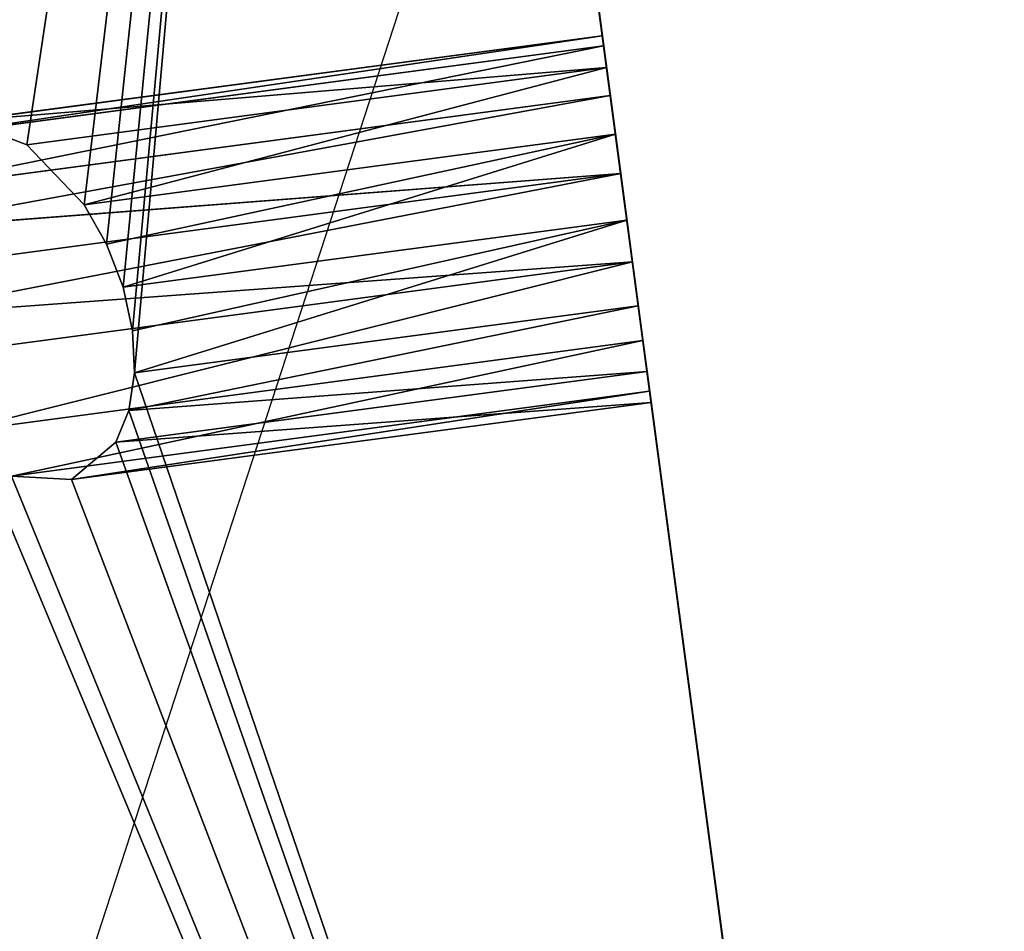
# Model space of a CAD drawing. Extents: x 0.3 to 17.2, y 0.3 to 17.2.
# Tile 67 of 256: x 1.649 to 1.805, y 5.983 to 6.128. Entities that reach past the tile are written whole.
import ezdxf

# ---------------------------------------------------------------- set-up
doc = ezdxf.new("R2010")
doc.units = 0
doc.header["$MEASUREMENT"] = 0
doc.layers.get('0').update_dxf_attribs({"linetype": 'CONTINUOUS'})

# ---------------------------------------------------------------- blocks, each defined once
blk = doc.blocks.new('LUXORE_PLAFON_STL_1')
at = {"color": 0}
for p, q in [((1.67325, 6.63794, -5.52772), (1.80064, 5.68125, -1.71085)), ((1.67325, 6.63794, -5.52772), (1.80064, 5.68125, -1.71085)), ((1.68972, 6.51435, -1.82259), (1.81618, 5.56462, -1.82259)), ((1.81618, 5.56462, -1.78322), (1.68972, 6.51435, -1.78322)), ((1.68972, 6.51435, -1.82259), (1.81618, 5.56462, -1.82259)), ((1.81618, 5.56462, -1.78322), (1.68972, 6.51435, -1.78322)), ((1.81459, 6.45233, -5.33469), (1.62819, 5.87988, -4.95028)), ((1.81459, 6.45233, -5.33469), (1.62819, 5.87988, -4.95028)), ((1.69988, 6.43794, -1.51782), (1.80064, 5.68125, -1.71085)), ((1.69988, 6.43794, -1.51782), (1.80064, 5.68125, -1.71085)), ((1.74155, 6.12498, -1.75564), (1.64044, 6.11152, -1.75564)), ((1.74155, 6.12498, -1.75564), (1.64044, 6.11152, -1.75564)), ((1.74222, 6.11994, -1.74245), (1.74155, 6.12498, -1.75564)), ((1.74155, 6.12498, -1.75564), (1.74176, 6.12338, -1.76968)), ((1.74155, 6.12498, -1.75564), (1.74176, 6.12338, -1.76968)), ((1.74222, 6.11994, -1.74245), (1.74155, 6.12498, -1.75564)), ((1.74176, 6.12338, -1.76968), (1.63193, 6.10875, -1.76968)), ((1.74176, 6.12338, -1.76968), (1.63193, 6.10875, -1.76968)), ((1.74176, 6.12338, -1.76968), (1.74281, 6.11549, -1.78136)), ((1.74176, 6.12338, -1.76968), (1.74281, 6.11549, -1.78136)), ((1.74222, 6.11994, -1.74245), (1.65037, 6.10771, -1.74245)), ((1.74222, 6.11994, -1.74245), (1.65037, 6.10771, -1.74245)), ((1.74363, 6.1094, -1.73315), (1.74222, 6.11994, -1.74245)), ((1.74363, 6.1094, -1.73315), (1.74222, 6.11994, -1.74245)), ((1.74281, 6.11549, -1.78136), (1.6259, 6.09404, -1.78544)), ((1.74281, 6.11549, -1.78136), (1.6259, 6.09404, -1.78544)), ((1.74281, 6.11549, -1.78136), (1.6268, 6.10004, -1.78136)), ((1.74281, 6.11549, -1.78136), (1.6268, 6.10004, -1.78136)), ((1.74281, 6.11549, -1.78136), (1.74446, 6.10313, -1.788)), ((1.74281, 6.11549, -1.78136), (1.74446, 6.10313, -1.788)), ((1.64044, 6.11152, -1.75564), (1.65037, 6.10771, -1.74245)), ((1.64044, 6.11152, -1.75564), (1.65037, 6.10771, -1.74245)), ((1.74363, 6.1094, -1.73315), (1.65946, 6.09819, -1.73315)), ((1.74363, 6.1094, -1.73315), (1.65946, 6.09819, -1.73315)), ((1.66301, 6.09193, -1.73066), (1.74363, 6.1094, -1.73315)), ((1.66301, 6.09193, -1.73066), (1.74363, 6.1094, -1.73315)), ((1.66561, 6.08514, -1.72985), (1.74363, 6.1094, -1.73315)), ((1.66561, 6.08514, -1.72985), (1.74363, 6.1094, -1.73315)), ((1.74544, 6.09577, -1.72985), (1.74363, 6.1094, -1.73315)), ((1.74544, 6.09577, -1.72985), (1.74363, 6.1094, -1.73315)), ((1.65037, 6.10771, -1.74245), (1.65946, 6.09819, -1.73315)), ((1.65037, 6.10771, -1.74245), (1.65946, 6.09819, -1.73315)), ((1.6259, 6.09404, -1.78544), (1.74446, 6.10313, -1.788)), ((1.6259, 6.09404, -1.78544), (1.74446, 6.10313, -1.788)), ((1.62621, 6.08738, -1.788), (1.74446, 6.10313, -1.788)), ((1.62621, 6.08738, -1.788), (1.74446, 6.10313, -1.788)), ((1.62771, 6.08046, -1.7889), (1.74446, 6.10313, -1.788)), ((1.62771, 6.08046, -1.7889), (1.74446, 6.10313, -1.788)), ((1.74446, 6.10313, -1.788), (1.74633, 6.08912, -1.78808)), ((1.74446, 6.10313, -1.788), (1.74633, 6.08912, -1.78808)), ((1.65946, 6.09819, -1.73315), (1.66301, 6.09193, -1.73066)), ((1.65946, 6.09819, -1.73315), (1.66301, 6.09193, -1.73066)), ((1.74544, 6.09577, -1.72985), (1.66561, 6.08514, -1.72985)), ((1.74544, 6.09577, -1.72985), (1.66561, 6.08514, -1.72985)), ((1.6671, 6.07822, -1.73075), (1.74544, 6.09577, -1.72985)), ((1.6671, 6.07822, -1.73075), (1.74544, 6.09577, -1.72985)), ((1.66741, 6.07156, -1.73331), (1.74544, 6.09577, -1.72985)), ((1.66741, 6.07156, -1.73331), (1.74544, 6.09577, -1.72985)), ((1.74725, 6.08219, -1.73331), (1.74544, 6.09577, -1.72985)), ((1.74725, 6.08219, -1.73331), (1.74544, 6.09577, -1.72985)), ((1.66301, 6.09193, -1.73066), (1.66561, 6.08514, -1.72985)), ((1.66301, 6.09193, -1.73066), (1.66561, 6.08514, -1.72985)), ((1.62771, 6.08046, -1.7889), (1.74633, 6.08912, -1.78808)), ((1.62771, 6.08046, -1.7889), (1.74633, 6.08912, -1.78808)), ((1.63031, 6.07367, -1.78808), (1.74633, 6.08912, -1.78808)), ((1.63031, 6.07367, -1.78808), (1.74633, 6.08912, -1.78808)), ((1.74633, 6.08912, -1.78808), (1.74798, 6.07667, -1.78159)), ((1.74633, 6.08912, -1.78808), (1.74798, 6.07667, -1.78159)), ((1.66561, 6.08514, -1.72985), (1.6671, 6.07822, -1.73075)), ((1.66561, 6.08514, -1.72985), (1.6671, 6.07822, -1.73075)), ((1.66652, 6.06556, -1.73739), (1.74725, 6.08219, -1.73331)), ((1.66652, 6.06556, -1.73739), (1.74725, 6.08219, -1.73331)), ((1.66741, 6.07156, -1.73331), (1.74725, 6.08219, -1.73331)), ((1.66741, 6.07156, -1.73331), (1.74725, 6.08219, -1.73331)), ((1.74864, 6.07176, -1.74275), (1.74725, 6.08219, -1.73331)), ((1.74864, 6.07176, -1.74275), (1.74725, 6.08219, -1.73331)), ((1.6671, 6.07822, -1.73075), (1.66741, 6.07156, -1.73331)), ((1.6671, 6.07822, -1.73075), (1.66741, 6.07156, -1.73331)), ((1.63815, 6.06205, -1.78159), (1.74798, 6.07667, -1.78159)), ((1.63815, 6.06205, -1.78159), (1.74798, 6.07667, -1.78159)), ((1.74798, 6.07667, -1.78159), (1.74905, 6.06865, -1.77001)), ((1.74798, 6.07667, -1.78159), (1.74905, 6.06865, -1.77001)), ((1.66447, 6.06056, -1.74275), (1.74864, 6.07176, -1.74275)), ((1.66447, 6.06056, -1.74275), (1.74864, 6.07176, -1.74275)), ((1.66652, 6.06556, -1.73739), (1.74864, 6.07176, -1.74275)), ((1.66652, 6.06556, -1.73739), (1.74864, 6.07176, -1.74275)), ((1.66741, 6.07156, -1.73331), (1.66652, 6.06556, -1.73739)), ((1.66741, 6.07156, -1.73331), (1.66652, 6.06556, -1.73739)), ((1.74929, 6.06687, -1.75599), (1.74864, 6.07176, -1.74275)), ((1.74929, 6.06687, -1.75599), (1.74864, 6.07176, -1.74275)), ((1.64794, 6.05518, -1.77001), (1.74905, 6.06865, -1.77001)), ((1.64794, 6.05518, -1.77001), (1.74905, 6.06865, -1.77001)), ((1.74905, 6.06865, -1.77001), (1.74929, 6.06687, -1.75599)), ((1.74905, 6.06865, -1.77001), (1.74929, 6.06687, -1.75599)), ((1.65744, 6.05464, -1.75599), (1.74929, 6.06687, -1.75599)), ((1.65744, 6.05464, -1.75599), (1.74929, 6.06687, -1.75599)), ((1.66652, 6.06556, -1.73739), (1.66447, 6.06056, -1.74275)), ((1.66652, 6.06556, -1.73739), (1.66447, 6.06056, -1.74275)), ((1.66447, 6.06056, -1.74275), (1.65744, 6.05464, -1.75599)), ((1.66447, 6.06056, -1.74275), (1.65744, 6.05464, -1.75599)), ((1.65744, 6.05464, -1.75599), (1.64794, 6.05518, -1.77001)), ((1.65744, 6.05464, -1.75599), (1.64794, 6.05518, -1.77001))]:
    blk.add_line(p, q, dxfattribs=at)
mesh = blk.add_polyface(dxfattribs=at)
corners = [(1.67325, 6.63794, -5.52772), (1.63134, 6.95263, -5.2968), (1.63158, 6.95086, -5.28278), (1.63027, 6.96066, -5.30838), (1.62862, 6.9731, -5.31488), (1.57249, 7.39464, -5.33469), (1.62675, 6.98711, -5.31479), (1.62511, 6.99948, -5.30815), (1.62405, 7.00737, -5.29647), (1.62384, 7.00897, -5.28243), (1.80064, 5.68125, -1.71085), (1.74905, 6.06865, -1.77001), (1.74929, 6.06687, -1.75599), (1.74798, 6.07667, -1.78159), (1.74633, 6.08912, -1.78808), (1.74446, 6.10313, -1.788), (1.74281, 6.11549, -1.78136), (1.74176, 6.12338, -1.76968), (1.74155, 6.12498, -1.75564), (1.69988, 6.43794, -1.51782), (1.62954, 6.96618, -5.2601), (1.62773, 6.97976, -5.25664), (1.63093, 6.95575, -5.26954), (1.62592, 6.99338, -5.25994), (1.62451, 7.00392, -5.26925), (1.74725, 6.08219, -1.73331), (1.74864, 6.07176, -1.74275), (1.74544, 6.09577, -1.72985), (1.74363, 6.1094, -1.73315), (1.74222, 6.11994, -1.74245)]
mesh.append_faces([[corners[k] for k in face] for face in [(1, 0, 3), (3, 0, 4), (4, 5, 6), (6, 5, 7), (7, 5, 8), (8, 5, 9), (11, 0, 13), (13, 0, 14), (14, 0, 15), (15, 0, 16), (16, 0, 17), (17, 0, 18), (19, 21, 5), (20, 0, 22), (22, 0, 2), (10, 25, 19), (25, 10, 26), (26, 10, 12)]], dxfattribs={"vtx0": -1, "vtx1": -1, "color": 0})
mesh.append_faces([[corners[k] for k in face] for face in [(18, 0, 19), (19, 0, 20)]], dxfattribs={"vtx0": -1, "vtx1": -1, "vtx2": -1, "color": 0})
mesh.append_faces([[corners[k] for k in face] for face in [(0, 1, 2), (4, 0, 5), (10, 11, 12), (11, 10, 0), (19, 20, 21), (5, 21, 23), (5, 23, 24), (5, 24, 9), (19, 25, 27), (19, 27, 28), (19, 28, 29), (19, 29, 18)]], dxfattribs={"vtx0": -1, "vtx2": -1, "color": 0})
mesh = blk.add_polyface(dxfattribs=at)
corners = [(1.80064, 5.68125, -1.71085), (1.31145, 6.85214, -4.95028), (1.67325, 6.63794, -5.52772), (1.40674, 6.13654, -2.09526)]
mesh.append_faces([[corners[k] for k in face] for face in [(0, 1, 2), (1, 0, 3)]], dxfattribs={"vtx0": -1, "color": 0})
mesh = blk.add_polyface(dxfattribs=at)
corners = [(1.68972, 6.51435, -1.78322), (1.81618, 5.56462, -1.82259), (1.81618, 5.56462, -1.78322), (1.68972, 6.51435, -1.82259)]
mesh.append_faces([[corners[k] for k in face] for face in [(0, 1, 2), (1, 0, 3)]], dxfattribs={"vtx0": -1, "color": 0})
mesh = blk.add_polyface(dxfattribs=at)
corners = [(1.80064, 5.68125, -1.71085), (1.66447, 6.06056, -1.74275), (1.65744, 6.05464, -1.75599), (1.66652, 6.06556, -1.73739), (1.66741, 6.07156, -1.73331), (1.69988, 6.43794, -1.51782), (1.6671, 6.07822, -1.73075), (1.66561, 6.08514, -1.72985), (1.66301, 6.09193, -1.73066), (1.65946, 6.09819, -1.73315), (1.65037, 6.10771, -1.74245), (1.64044, 6.11152, -1.75564), (1.40674, 6.13654, -2.09526), (1.64794, 6.05518, -1.77001), (1.63815, 6.06205, -1.78159), (1.63031, 6.07367, -1.78808), (1.62771, 6.08046, -1.7889), (1.62621, 6.08738, -1.788), (1.6259, 6.09404, -1.78544), (1.6268, 6.10004, -1.78136), (1.63193, 6.10875, -1.76968)]
mesh.append_faces([[corners[k] for k in face] for face in [(1, 0, 3), (3, 0, 4), (4, 5, 6), (6, 5, 7), (7, 5, 8), (8, 5, 9), (9, 5, 10), (10, 5, 11), (0, 13, 12), (13, 0, 2)]], dxfattribs={"vtx0": -1, "vtx1": -1, "color": 0})
mesh.append_faces([[corners[k] for k in face] for face in [(0, 1, 2), (4, 0, 5), (11, 5, 12), (12, 13, 14), (12, 14, 15), (12, 15, 16), (12, 16, 17), (12, 17, 18), (12, 18, 19), (12, 19, 20), (12, 20, 11)]], dxfattribs={"vtx0": -1, "vtx2": -1, "color": 0})
mesh = blk.add_polyface(dxfattribs=at)
corners = [(1.74155, 6.12498, -1.75564), (1.63193, 6.10875, -1.76968), (1.74176, 6.12338, -1.76968), (1.64044, 6.11152, -1.75564)]
mesh.append_faces([[corners[k] for k in face] for face in [(0, 1, 2), (1, 0, 3)]], dxfattribs={"vtx0": -1, "color": 0})
mesh = blk.add_polyface(dxfattribs=at)
corners = [(1.74222, 6.11994, -1.74245), (1.64044, 6.11152, -1.75564), (1.74155, 6.12498, -1.75564), (1.65037, 6.10771, -1.74245)]
mesh.append_faces([[corners[k] for k in face] for face in [(0, 1, 2), (1, 0, 3)]], dxfattribs={"vtx0": -1, "color": 0})
mesh = blk.add_polyface(dxfattribs=at)
corners = [(1.74176, 6.12338, -1.76968), (1.6268, 6.10004, -1.78136), (1.74281, 6.11549, -1.78136), (1.63193, 6.10875, -1.76968)]
mesh.append_faces([[corners[k] for k in face] for face in [(0, 1, 2), (1, 0, 3)]], dxfattribs={"vtx0": -1, "color": 0})
mesh = blk.add_polyface(dxfattribs=at)
corners = [(1.74222, 6.11994, -1.74245), (1.65946, 6.09819, -1.73315), (1.65037, 6.10771, -1.74245), (1.74363, 6.1094, -1.73315)]
mesh.append_faces([[corners[k] for k in face] for face in [(0, 1, 2), (1, 0, 3)]], dxfattribs={"vtx0": -1, "color": 0})
mesh = blk.add_polyface(dxfattribs=at)
corners = [(1.74446, 6.10313, -1.788), (1.74281, 6.11549, -1.78136), (1.6259, 6.09404, -1.78544)]
mesh.append_faces([[corners[k] for k in face] for face in [(0, 1, 2)]], dxfattribs={"color": 0})
mesh = blk.add_polyface(dxfattribs=at)
corners = [(1.74281, 6.11549, -1.78136), (1.6268, 6.10004, -1.78136), (1.6259, 6.09404, -1.78544)]
mesh.append_faces([[corners[k] for k in face] for face in [(0, 1, 2)]], dxfattribs={"color": 0})
mesh = blk.add_polyface(dxfattribs=at)
corners = [(1.74363, 6.1094, -1.73315), (1.66301, 6.09193, -1.73066), (1.65946, 6.09819, -1.73315)]
mesh.append_faces([[corners[k] for k in face] for face in [(0, 1, 2)]], dxfattribs={"color": 0})
mesh = blk.add_polyface(dxfattribs=at)
corners = [(1.74363, 6.1094, -1.73315), (1.66561, 6.08514, -1.72985), (1.66301, 6.09193, -1.73066)]
mesh.append_faces([[corners[k] for k in face] for face in [(0, 1, 2)]], dxfattribs={"color": 0})
mesh = blk.add_polyface(dxfattribs=at)
corners = [(1.74544, 6.09577, -1.72985), (1.66561, 6.08514, -1.72985), (1.74363, 6.1094, -1.73315)]
mesh.append_faces([[corners[k] for k in face] for face in [(0, 1, 2)]], dxfattribs={"color": 0})
mesh = blk.add_polyface(dxfattribs=at)
corners = [(1.74446, 6.10313, -1.788), (1.6259, 6.09404, -1.78544), (1.62621, 6.08738, -1.788)]
mesh.append_faces([[corners[k] for k in face] for face in [(0, 1, 2)]], dxfattribs={"color": 0})
mesh = blk.add_polyface(dxfattribs=at)
corners = [(1.74446, 6.10313, -1.788), (1.62621, 6.08738, -1.788), (1.62771, 6.08046, -1.7889)]
mesh.append_faces([[corners[k] for k in face] for face in [(0, 1, 2)]], dxfattribs={"color": 0})
mesh = blk.add_polyface(dxfattribs=at)
corners = [(1.74633, 6.08912, -1.78808), (1.74446, 6.10313, -1.788), (1.62771, 6.08046, -1.7889)]
mesh.append_faces([[corners[k] for k in face] for face in [(0, 1, 2)]], dxfattribs={"color": 0})
mesh = blk.add_polyface(dxfattribs=at)
corners = [(1.74544, 6.09577, -1.72985), (1.6671, 6.07822, -1.73075), (1.66561, 6.08514, -1.72985)]
mesh.append_faces([[corners[k] for k in face] for face in [(0, 1, 2)]], dxfattribs={"color": 0})
mesh = blk.add_polyface(dxfattribs=at)
corners = [(1.74544, 6.09577, -1.72985), (1.66741, 6.07156, -1.73331), (1.6671, 6.07822, -1.73075)]
mesh.append_faces([[corners[k] for k in face] for face in [(0, 1, 2)]], dxfattribs={"color": 0})
mesh = blk.add_polyface(dxfattribs=at)
corners = [(1.74725, 6.08219, -1.73331), (1.66741, 6.07156, -1.73331), (1.74544, 6.09577, -1.72985)]
mesh.append_faces([[corners[k] for k in face] for face in [(0, 1, 2)]], dxfattribs={"color": 0})
mesh = blk.add_polyface(dxfattribs=at)
corners = [(1.74633, 6.08912, -1.78808), (1.62771, 6.08046, -1.7889), (1.63031, 6.07367, -1.78808)]
mesh.append_faces([[corners[k] for k in face] for face in [(0, 1, 2)]], dxfattribs={"color": 0})
mesh = blk.add_polyface(dxfattribs=at)
corners = [(1.63815, 6.06205, -1.78159), (1.74633, 6.08912, -1.78808), (1.63031, 6.07367, -1.78808), (1.74798, 6.07667, -1.78159)]
mesh.append_faces([[corners[k] for k in face] for face in [(0, 1, 2), (1, 0, 3)]], dxfattribs={"vtx0": -1, "color": 0})
mesh = blk.add_polyface(dxfattribs=at)
corners = [(1.74864, 6.07176, -1.74275), (1.66652, 6.06556, -1.73739), (1.74725, 6.08219, -1.73331)]
mesh.append_faces([[corners[k] for k in face] for face in [(0, 1, 2)]], dxfattribs={"color": 0})
mesh = blk.add_polyface(dxfattribs=at)
corners = [(1.74725, 6.08219, -1.73331), (1.66652, 6.06556, -1.73739), (1.66741, 6.07156, -1.73331)]
mesh.append_faces([[corners[k] for k in face] for face in [(0, 1, 2)]], dxfattribs={"color": 0})
mesh = blk.add_polyface(dxfattribs=at)
corners = [(1.64794, 6.05518, -1.77001), (1.74798, 6.07667, -1.78159), (1.63815, 6.06205, -1.78159), (1.74905, 6.06865, -1.77001)]
mesh.append_faces([[corners[k] for k in face] for face in [(0, 1, 2), (1, 0, 3)]], dxfattribs={"vtx0": -1, "color": 0})
mesh = blk.add_polyface(dxfattribs=at)
corners = [(1.66447, 6.06056, -1.74275), (1.74929, 6.06687, -1.75599), (1.65744, 6.05464, -1.75599), (1.74864, 6.07176, -1.74275)]
mesh.append_faces([[corners[k] for k in face] for face in [(0, 1, 2), (1, 0, 3)]], dxfattribs={"vtx0": -1, "color": 0})
mesh = blk.add_polyface(dxfattribs=at)
corners = [(1.66652, 6.06556, -1.73739), (1.74864, 6.07176, -1.74275), (1.66447, 6.06056, -1.74275)]
mesh.append_faces([[corners[k] for k in face] for face in [(0, 1, 2)]], dxfattribs={"color": 0})
mesh = blk.add_polyface(dxfattribs=at)
corners = [(1.65744, 6.05464, -1.75599), (1.74905, 6.06865, -1.77001), (1.64794, 6.05518, -1.77001), (1.74929, 6.06687, -1.75599)]
mesh.append_faces([[corners[k] for k in face] for face in [(0, 1, 2), (1, 0, 3)]], dxfattribs={"vtx0": -1, "color": 0})

msp = doc.modelspace()

# ---------------------------------------------------------------- block references
at = {"color": 0}
msp.add_blockref('LUXORE_PLAFON_STL_1', (0, 0), dxfattribs=at)

doc.saveas('drawing.dxf')
